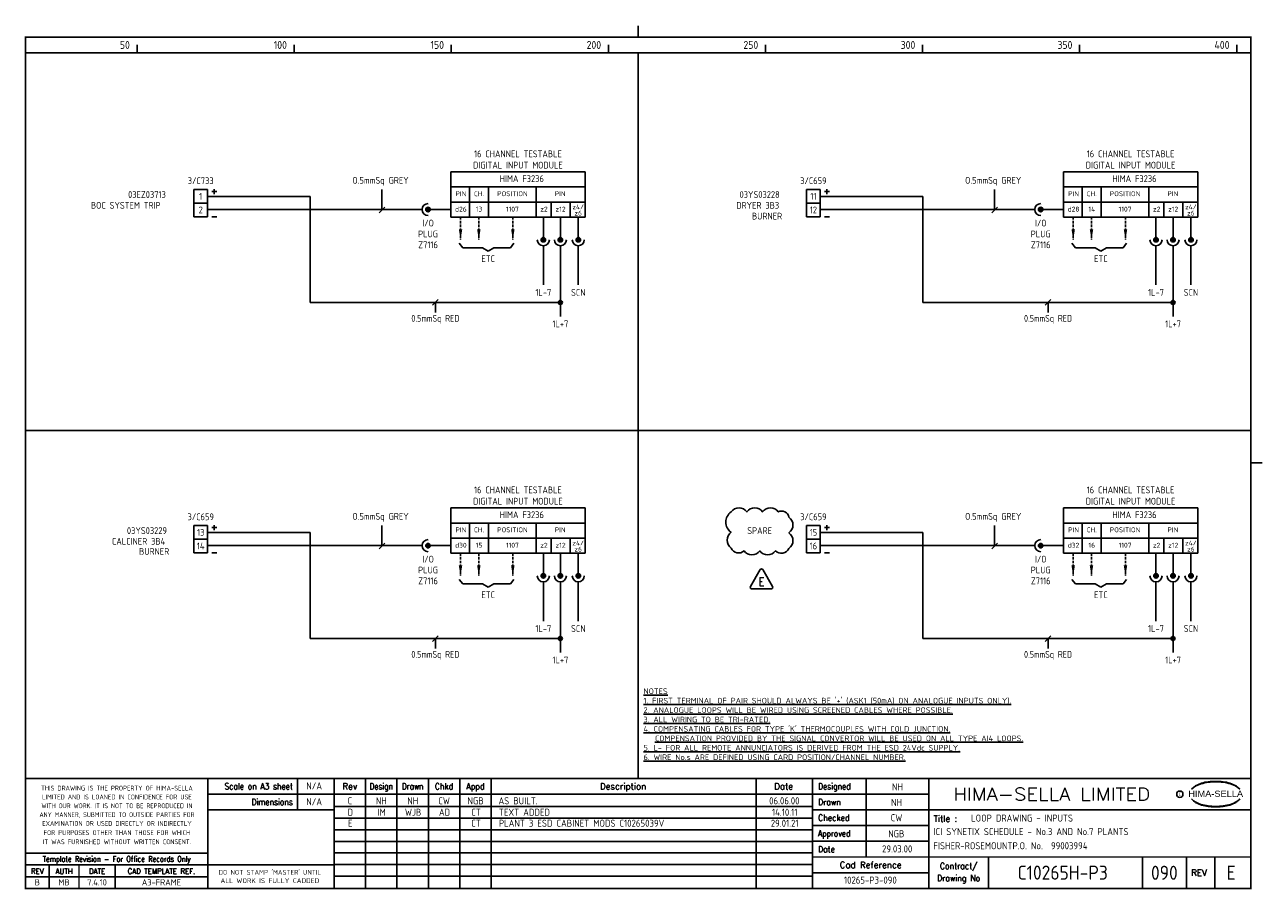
# Model space of a CAD drawing. Extents: x 14 to 408, y 0 to 275.
import ezdxf
from ezdxf.enums import TextEntityAlignment as Align

# ---------------------------------------------------------------- set-up
doc = ezdxf.new("R2010")
doc.units = 0
doc.header["$LTSCALE"] = 0.25
doc.header["$MEASUREMENT"] = 0
doc.linetypes.add('HIDDEN2', pattern=[4.7625, 3.175, -1.5875])
doc.layers.get('0').update_dxf_attribs({"color": 41, "linetype": 'CONTINUOUS'})
for name, color, linetype in [('00-DRG_FRAME', 12, 'CONTINUOUS'), ('01-DRAW', 7, 'CONTINUOUS'), ('02-TEXT', 2, 'CONTINUOUS'), ('051-TEXT', 2, 'CONTINUOUS'), ('117', 7, 'CONTINUOUS'), ('DIM', 3, 'CONTINUOUS')]:
    doc.layers.add(name, color=color, linetype=linetype)
doc.styles.add('ARIAL', font='arial.ttf', dxfattribs={"height": 2.5})
doc.styles.add('ISO', font='iso.shx')
doc.styles.add('ROMAND', font='ROMAND')
doc.styles.add('ROMANS', font='romans.shx', dxfattribs={"width": 0.8})

# ---------------------------------------------------------------- blocks, each defined once
blk = doc.blocks.new('A3-REVA')
at = {"layer": '051-TEXT', "style": 'ISO'}
for tag, p in [('DESIGNED', (292.01, 31.7)), ('A', (117.73, 27.28)), ('DES', (127.73, 27.28)), ('DRN', (137.73, 27.28)), ('CHKD', (147.73, 27.28)), ('APPD', (157.73, 27.28)), ('DATE', (256, 27.28)), ('DRAWN', (291.72, 26.77)), ('CHECKED', (291.72, 21.89)), ('APPD', (291.65, 16.79)), ('DATE', (291.92, 11.96))]:
    blk.add_attdef(tag, text='', height=2.25, dxfattribs=at).set_placement(p, align=Align.CENTER)
blk.add_attdef('DESCRIPTION', (165.03, 27.28), '', height=2.25, dxfattribs=at)
blk = doc.blocks.new('A3-REVB')
at = {"layer": '051-TEXT', "style": 'ISO'}
for tag, p in [('A', (124.85, -20.36)), ('DES', (134.85, -20.36)), ('DRN', (144.85, -20.36)), ('CHKD', (154.85, -20.36)), ('APPD', (164.85, -20.36)), ('DATE', (263.12, -20.36))]:
    blk.add_attdef(tag, text='', height=2.25, dxfattribs=at).set_placement(p, align=Align.CENTER)
blk.add_attdef('DESCRIPTION', (172.15, -20.36), '', height=2.25, dxfattribs=at)
blk = doc.blocks.new('A3-TITLE')
at = {"layer": '051-TEXT', "style": 'ISO'}
blk.add_attdef('TITLE_1', (315.46, 21.78), '', height=2.25, dxfattribs=at)
for tag, p in [('DRGNO', (376.96, 3.24)), ('REV.', (398.2, 3.24))]:
    blk.add_attdef(tag, text='', height=4.5, dxfattribs=at).set_placement(p, align=Align.CENTER)
blk = doc.blocks.new('A3-CONTRACT')
at = {"layer": '051-TEXT', "color": 41, "style": 'ISO'}
for tag, height, p in [('SCALE', 2.25, (106.71, 31.82)), ('DIMS', 2.25, (106.71, 26.8)), ('CAD-REF', 2.25, (283.73, 1.84)), ('CONTRACT', 4.5, (344.94, 3.1))]:
    blk.add_attdef(tag, text='', height=height, dxfattribs=at).set_placement(p, align=Align.CENTER)
for tag, p in [('TITLE_2', (303.86, 17.28)), ('TITLE_3', (303.79, 12.78))]:
    blk.add_attdef(tag, p, '', height=2.25, dxfattribs=at)
blk = doc.blocks.new('DOT')
for radius in [0.75, 0.65, 0.55, 0.45, 0.35, 0.25, 0.15, 0.05]:
    blk.add_circle((0, 0), radius)
blk = doc.blocks.new('TRI-E')
at = {"layer": '01-DRAW'}
blk.add_lwpolyline([(-0.26, 2.55), (-2.34, -1.05, 0.57735), (-2.08, -1.5), (2.08, -1.5, 0.57735), (2.34, -1.05), (0.26, 2.55, 0.57735)], format="xyb", close=True, dxfattribs=at)
at = {"layer": '02-TEXT', "color": 2, "style": 'ROMANS', "width": 0.8}
blk.add_text('E', height=1.8, dxfattribs=at).set_placement((0, 0), align=Align.MIDDLE)

msp = doc.modelspace()

# ---------------------------------------------------------------- linework, layer by layer
at = {"layer": '00-DRG_FRAME'}
for p, q in [((50, 266.5), (50, 269)), ((100, 266.5), (100, 269)), ((150, 266.5), (150, 269)), ((200, 266.5), (200, 269)), ((250, 266.5), (250, 269)), ((300, 266.5), (300, 269)), ((350, 266.5), (350, 269)), ((400, 266.5), (400, 269)), ((101.01, 35.5), (101.01, 25.5)), ((122.7, 35.5), (122.7, 0.5)), ((132.7, 0.5), (132.7, 35.5)), ((142.7, 0.5), (142.7, 35.5)), ((152.7, 35.5), (152.7, 0.5)), ((162.7, 35.5), (162.7, 0.5)), ((247, 35.5), (247, 0.5)), ((282, 35.5), (282, 10.5)), ((265, 30.5), (302, 30.5)), ((265, 26.59), (112.7, 26.59)), ((302, 25.5), (265, 25.5)), ((265, 22.89), (112.7, 22.89)), ((265, 20.5), (302, 20.5)), ((265, 19.19), (112.7, 19.19)), ((265, 15.49), (112.7, 15.49)), ((302, 15.5), (265, 15.5)), ((265, 11.79), (112.7, 11.79)), ((265, 8.09), (112.7, 8.09)), ((321, 10.5), (321, 0.5)), ((370, 10.5), (370, 0.5)), ((384, 0.5), (384, 10.5)), ((393, 10.5), (393, 0.5)), ((72.5, 4.25), (14.5, 4.25)), ((265, 4.39), (112.7, 4.39)), ((302, 5.5), (265, 5.5))]:
    msp.add_line(p, q, dxfattribs=at)
at = {"layer": '00-DRG_FRAME', "const_width": 0.5}
for points in [[(209.5, 271.5), (209.5, 275.18)], [(209.5, 271.5), (209.5, 275.18)], [(14.5, 266.5), (404.5, 266.5)], [(209.5, 35.5), (209.5, 266.5)], [(14.5, 146.31), (404.5, 146.31)], [(404.5, 136), (408.18, 136)], [(404.5, 35.5), (14.5, 35.5)], [(72.5, 0.5), (72.5, 35.5)], [(112.7, 0.5), (112.7, 35.5)], [(265, 35.5), (265, 0.5)], [(302, 0.5), (302, 35.5)], [(265, 30.5), (72.5, 30.5)], [(112.7, 25.5), (72.5, 25.5)], [(404.5, 25.5), (302, 25.5)], [(14.5, 11.75), (72.5, 11.75)], [(14.5, 8), (72.5, 8)], [(22, 0.5), (22, 8)], [(31.5, 0.5), (31.5, 8)], [(43, 0.5), (43, 8)], [(112.7, 8), (72.5, 8)], [(265, 10.5), (404.5, 10.5)]]:
    msp.add_lwpolyline(points, dxfattribs=at)
msp.add_lwpolyline([(14.5, 0.5), (404.5, 0.5), (404.5, 271.5), (14.5, 271.5)], close=True, dxfattribs=at)
at = {"layer": '00-DRG_FRAME', "color": 3}
msp.add_circle((381.88, 30.5), 1, dxfattribs=at)
for centre, radius, start, end in [((390.6, 26.83), 7.24, 106.0532, 133.5024), ((390.88, 27.01), 7.3, 130.419, 136.057), ((390.11, 28.1), 5.98, 122.244, 131.6154), ((389.75, 28.78), 5.21, 111.8206, 122.8668), ((391.78, 24.7), 9.76, 107.5931, 113.9452), ((393.1, 18.5), 15.94, 89.2698, 106.3911), ((392.1, 23.52), 10.99, 96.0146, 107.3203), ((393.29, 16.31), 18.28, 92.8917, 97.3734), ((393.24, 18.86), 15.73, 89.7805, 93.1738), ((393.36, 18.86), 15.73, 86.8262, 90.2195), ((393.51, 18.5), 15.94, 73.6089, 90.7302), ((393.31, 16.31), 18.28, 82.6266, 87.1083), ((394.51, 23.52), 10.99, 72.6797, 83.9854), ((394.83, 24.7), 9.76, 66.0548, 72.4069), ((396, 26.83), 7.24, 46.4976, 73.9468), ((396.85, 28.78), 5.21, 57.1332, 68.1794), ((396.49, 28.1), 5.98, 48.3846, 57.756), ((395.73, 27.01), 7.3, 43.943, 49.581), ((390.88, 34.04), 7.3, 223.943, 229.581), ((390.6, 34.23), 7.24, 226.4976, 253.9468), ((390.11, 32.96), 5.98, 228.3846, 237.756), ((389.75, 32.28), 5.21, 237.1332, 248.1794), ((396, 34.23), 7.24, 286.0532, 313.5024), ((396.85, 32.28), 5.21, 291.8206, 302.8668), ((396.49, 32.96), 5.98, 302.244, 311.6154), ((395.73, 34.04), 7.3, 310.419, 316.057), ((391.78, 36.36), 9.76, 246.0548, 252.4069), ((393.1, 42.56), 15.94, 253.6089, 270.7302), ((392.1, 37.54), 10.99, 252.6797, 263.9854), ((393.29, 44.75), 18.28, 262.6266, 267.1083), ((393.24, 42.19), 15.73, 266.8262, 270.2195), ((393.51, 42.56), 15.94, 269.2698, 286.3911), ((393.36, 42.19), 15.73, 269.7805, 273.1738), ((393.31, 44.75), 18.28, 272.8917, 277.3734), ((394.51, 37.54), 10.99, 276.0146, 287.3203), ((394.83, 36.36), 9.76, 287.5931, 293.9452)]:
    msp.add_arc(centre, radius, start, end, dxfattribs=at)
at = {"layer": '01-DRAW'}
for p, q in [((68.09, 222.97), (68.09, 214.33)), ((72.41, 222.97), (68.09, 222.97)), ((72.41, 214.33), (72.41, 222.97)), ((72.41, 220.81), (105.13, 220.81)), ((75.35, 222.33), (73.79, 222.33)), ((74.57, 223.1), (74.57, 221.55)), ((105.13, 187.04), (105.13, 220.81)), ((267.41, 222.97), (263.09, 222.97)), ((263.09, 222.97), (263.09, 214.33)), ((267.41, 214.33), (267.41, 222.97)), ((267.41, 220.81), (300.13, 220.81)), ((270.35, 222.33), (268.79, 222.33)), ((269.57, 223.1), (269.57, 221.55)), ((300.13, 187.04), (300.13, 220.81)), ((72.41, 218.65), (68.09, 218.65)), ((267.41, 218.65), (263.09, 218.65)), ((72.41, 214.33), (68.09, 214.33)), ((72.41, 214.33), (68.09, 214.33)), ((140.69, 216.6), (72.41, 216.6)), ((75.35, 214.33), (73.79, 214.33)), ((267.41, 214.33), (263.09, 214.33)), ((267.41, 214.33), (263.09, 214.33)), ((335.69, 216.6), (267.41, 216.6)), ((270.35, 214.33), (268.79, 214.33)), ((105.13, 187.04), (184.73, 187.04)), ((300.13, 187.04), (379.73, 187.04)), ((68.09, 116), (68.09, 107.36)), ((72.41, 116), (68.09, 116)), ((72.41, 107.36), (72.41, 116)), ((75.35, 115.35), (73.79, 115.35)), ((74.57, 116.12), (74.57, 114.57)), ((263.09, 116), (263.09, 107.36)), ((267.41, 116), (263.09, 116)), ((267.41, 107.36), (267.41, 116)), ((270.35, 115.35), (268.79, 115.35)), ((269.57, 116.12), (269.57, 114.57)), ((72.41, 111.68), (68.09, 111.68)), ((72.41, 113.84), (105.13, 113.84)), ((105.13, 80.06), (105.13, 113.84)), ((267.41, 111.68), (263.09, 111.68)), ((267.41, 113.84), (300.13, 113.84)), ((300.13, 80.06), (300.13, 113.84)), ((72.41, 107.36), (68.09, 107.36)), ((72.41, 107.36), (68.09, 107.36)), ((140.69, 109.62), (72.41, 109.62)), ((75.35, 107.36), (73.79, 107.36)), ((267.41, 107.36), (263.09, 107.36)), ((267.41, 107.36), (263.09, 107.36)), ((335.69, 109.62), (267.41, 109.62)), ((270.35, 107.36), (268.79, 107.36)), ((105.13, 80.06), (184.73, 80.06)), ((300.13, 80.06), (379.73, 80.06))]:
    msp.add_line(p, q, dxfattribs=at)
msp.add_lwpolyline([(239.08, 120.34, -0.520567), (244.08, 120.34, -0.520567), (249.08, 120.34, -0.520567), (254.08, 120.34, -0.520567), (257.45, 118.7, -0.520567), (257.45, 113.7, -0.520567), (257.45, 108.7, -0.520567), (253.19, 107.97, -0.520567), (248.19, 107.97, -0.520567), (243.19, 107.97, -0.520567), (239.08, 108.86, -0.520567), (239.08, 113.86, -0.520567)], format="xyb", close=True, dxfattribs=at)
at = {"layer": '117'}
for p, q in [((149.81, 228.6), (149.81, 214.2)), ((192.61, 228.6), (149.81, 228.6)), ((192.61, 228.6), (192.61, 214.2)), ((387.61, 228.6), (344.81, 228.6)), ((344.81, 228.6), (344.81, 214.2)), ((387.61, 228.6), (387.61, 214.2)), ((192.61, 223.8), (149.81, 223.8)), ((155.81, 223.8), (155.81, 214.2)), ((161.81, 223.8), (161.81, 214.2)), ((177.01, 223.8), (177.01, 214.2)), ((387.61, 223.8), (344.81, 223.8)), ((350.81, 223.8), (350.81, 214.2)), ((356.81, 223.8), (356.81, 214.2)), ((372.01, 223.8), (372.01, 214.2)), ((192.61, 219), (149.81, 219)), ((181.81, 219), (181.81, 214.2)), ((187.81, 219), (187.81, 214.2)), ((387.61, 219), (344.81, 219)), ((376.81, 219), (376.81, 214.2)), ((382.81, 219), (382.81, 214.2)), ((149.81, 216.6), (142.61, 216.6)), ((192.61, 214.2), (149.81, 214.2)), ((179.3, 214.2), (179.3, 207)), ((184.73, 214.2), (184.73, 207)), ((190.42, 214.2), (190.42, 207)), ((344.81, 216.6), (337.61, 216.6)), ((387.61, 214.2), (344.81, 214.2)), ((374.3, 214.2), (374.3, 207)), ((379.73, 214.2), (379.73, 207)), ((385.42, 214.2), (385.42, 207)), ((152.55, 205.86), (153.63, 204.42)), ((169.95, 205.86), (168.87, 204.42)), ((179.3, 205.08), (179.3, 192.6)), ((184.73, 205.08), (184.73, 182.59)), ((190.42, 205.08), (190.42, 192.6)), ((347.55, 205.86), (348.63, 204.42)), ((364.95, 205.86), (363.87, 204.42)), ((374.3, 205.08), (374.3, 192.6)), ((379.73, 205.08), (379.73, 182.59)), ((385.42, 205.08), (385.42, 192.6)), ((153.63, 204.42), (159.95, 204.42)), ((159.95, 204.42), (161.75, 203.34)), ((163.55, 204.42), (161.75, 203.34)), ((168.87, 204.42), (163.55, 204.42)), ((348.63, 204.42), (354.95, 204.42)), ((354.95, 204.42), (356.75, 203.34)), ((358.55, 204.42), (356.75, 203.34)), ((363.87, 204.42), (358.55, 204.42)), ((192.61, 121.62), (149.81, 121.62)), ((149.81, 121.62), (149.81, 107.22)), ((192.61, 121.62), (192.61, 107.22)), ((344.81, 121.62), (344.81, 107.22)), ((387.61, 121.62), (344.81, 121.62)), ((387.61, 121.62), (387.61, 107.22)), ((192.61, 116.82), (149.81, 116.82)), ((155.81, 116.82), (155.81, 107.22)), ((161.81, 116.82), (161.81, 107.22)), ((177.01, 116.82), (177.01, 107.22)), ((387.61, 116.82), (344.81, 116.82)), ((350.81, 116.82), (350.81, 107.22)), ((356.81, 116.82), (356.81, 107.22)), ((372.01, 116.82), (372.01, 107.22)), ((192.61, 112.02), (149.81, 112.02)), ((181.81, 112.02), (181.81, 107.22)), ((187.81, 112.02), (187.81, 107.22)), ((387.61, 112.02), (344.81, 112.02)), ((376.81, 112.02), (376.81, 107.22)), ((382.81, 112.02), (382.81, 107.22)), ((149.81, 109.62), (142.61, 109.62)), ((192.61, 107.22), (149.81, 107.22)), ((179.3, 107.22), (179.3, 100.02)), ((184.73, 107.22), (184.73, 100.02)), ((190.42, 107.22), (190.42, 100.02)), ((344.81, 109.62), (337.61, 109.62)), ((387.61, 107.22), (344.81, 107.22)), ((374.3, 107.22), (374.3, 100.02)), ((379.73, 107.22), (379.73, 100.02)), ((385.42, 107.22), (385.42, 100.02)), ((152.55, 98.88), (153.63, 97.44)), ((169.95, 98.88), (168.87, 97.44)), ((347.55, 98.88), (348.63, 97.44)), ((364.95, 98.88), (363.87, 97.44)), ((153.63, 97.44), (159.95, 97.44)), ((159.95, 97.44), (161.75, 96.36)), ((163.55, 97.44), (161.75, 96.36)), ((168.87, 97.44), (163.55, 97.44)), ((179.3, 98.1), (179.3, 85.62)), ((184.73, 98.1), (184.73, 75.61)), ((190.42, 98.1), (190.42, 85.62)), ((348.63, 97.44), (354.95, 97.44)), ((354.95, 97.44), (356.75, 96.36)), ((358.55, 97.44), (356.75, 96.36)), ((363.87, 97.44), (358.55, 97.44)), ((374.3, 98.1), (374.3, 85.62)), ((379.73, 98.1), (379.73, 75.61)), ((385.42, 98.1), (385.42, 85.62))]:
    msp.add_line(p, q, dxfattribs=at)
at = {"layer": '117', "linetype": 'HIDDEN2'}
for p, q in [((152.95, 214.2), (152.95, 207)), ((158.77, 214.2), (158.77, 207)), ((169.59, 214.2), (169.59, 207)), ((347.95, 214.2), (347.95, 207)), ((353.77, 214.2), (353.77, 207)), ((364.59, 214.2), (364.59, 207)), ((152.95, 107.22), (152.95, 100.02)), ((158.77, 107.22), (158.77, 100.02)), ((169.59, 107.22), (169.59, 100.02)), ((347.95, 107.22), (347.95, 100.02)), ((353.77, 107.22), (353.77, 100.02)), ((364.59, 107.22), (364.59, 100.02))]:
    msp.add_line(p, q, dxfattribs=at)
at = {"layer": '117'}
for centre, radius in [((142.61, 216.6), 0.72), ((142.61, 216.6), 0.624), ((142.61, 216.6), 0.528), ((142.61, 216.6), 0.432), ((142.61, 216.6), 0.336), ((142.61, 216.6), 0.24), ((337.61, 216.6), 0.72), ((337.61, 216.6), 0.624), ((337.61, 216.6), 0.528), ((337.61, 216.6), 0.432), ((337.61, 216.6), 0.336), ((337.61, 216.6), 0.24), ((142.61, 216.6), 0.144), ((142.61, 216.6), 0.048), ((337.61, 216.6), 0.144), ((337.61, 216.6), 0.048), ((179.3, 207), 0.72), ((179.3, 207), 0.624), ((179.3, 207), 0.528), ((179.3, 207), 0.432), ((179.3, 207), 0.336), ((179.3, 207), 0.24), ((179.3, 207), 0.144), ((179.3, 207), 0.048), ((184.73, 207), 0.72), ((184.73, 207), 0.624), ((184.73, 207), 0.528), ((184.73, 207), 0.432), ((184.73, 207), 0.336), ((184.73, 207), 0.24), ((184.73, 207), 0.144), ((184.73, 207), 0.048), ((190.42, 207), 0.72), ((190.42, 207), 0.624), ((190.42, 207), 0.528), ((190.42, 207), 0.432), ((190.42, 207), 0.336), ((190.42, 207), 0.24), ((190.42, 207), 0.144), ((190.42, 207), 0.048), ((374.3, 207), 0.72), ((374.3, 207), 0.624), ((374.3, 207), 0.528), ((374.3, 207), 0.432), ((374.3, 207), 0.336), ((374.3, 207), 0.24), ((374.3, 207), 0.144), ((374.3, 207), 0.048), ((379.73, 207), 0.72), ((379.73, 207), 0.624), ((379.73, 207), 0.528), ((379.73, 207), 0.432), ((379.73, 207), 0.336), ((379.73, 207), 0.24), ((379.73, 207), 0.144), ((379.73, 207), 0.048), ((385.42, 207), 0.72), ((385.42, 207), 0.624), ((385.42, 207), 0.528), ((385.42, 207), 0.432), ((385.42, 207), 0.336), ((385.42, 207), 0.24), ((385.42, 207), 0.144), ((385.42, 207), 0.048), ((142.61, 109.62), 0.72), ((142.61, 109.62), 0.624), ((142.61, 109.62), 0.528), ((142.61, 109.62), 0.432), ((142.61, 109.62), 0.336), ((142.61, 109.62), 0.24), ((142.61, 109.62), 0.144), ((142.61, 109.62), 0.048), ((337.61, 109.62), 0.72), ((337.61, 109.62), 0.624), ((337.61, 109.62), 0.528), ((337.61, 109.62), 0.432), ((337.61, 109.62), 0.336), ((337.61, 109.62), 0.24), ((337.61, 109.62), 0.144), ((337.61, 109.62), 0.048), ((179.3, 100.02), 0.72), ((179.3, 100.02), 0.624), ((179.3, 100.02), 0.528), ((179.3, 100.02), 0.432), ((179.3, 100.02), 0.336), ((179.3, 100.02), 0.24), ((179.3, 100.02), 0.144), ((179.3, 100.02), 0.048), ((184.73, 100.02), 0.72), ((184.73, 100.02), 0.624), ((184.73, 100.02), 0.528), ((184.73, 100.02), 0.432), ((184.73, 100.02), 0.336), ((184.73, 100.02), 0.24), ((184.73, 100.02), 0.144), ((184.73, 100.02), 0.048), ((190.42, 100.02), 0.72), ((190.42, 100.02), 0.624), ((190.42, 100.02), 0.528), ((190.42, 100.02), 0.432), ((190.42, 100.02), 0.336), ((190.42, 100.02), 0.24), ((190.42, 100.02), 0.144), ((190.42, 100.02), 0.048), ((374.3, 100.02), 0.72), ((374.3, 100.02), 0.624), ((374.3, 100.02), 0.528), ((374.3, 100.02), 0.432), ((374.3, 100.02), 0.336), ((374.3, 100.02), 0.24), ((374.3, 100.02), 0.144), ((374.3, 100.02), 0.048), ((379.73, 100.02), 0.72), ((379.73, 100.02), 0.624), ((379.73, 100.02), 0.528), ((379.73, 100.02), 0.432), ((379.73, 100.02), 0.336), ((379.73, 100.02), 0.24), ((379.73, 100.02), 0.144), ((379.73, 100.02), 0.048), ((385.42, 100.02), 0.72), ((385.42, 100.02), 0.624), ((385.42, 100.02), 0.528), ((385.42, 100.02), 0.432), ((385.42, 100.02), 0.336), ((385.42, 100.02), 0.24), ((385.42, 100.02), 0.144), ((385.42, 100.02), 0.048)]:
    msp.add_circle(centre, radius, dxfattribs=at)
for centre, start, end in [((142.61, 216.6), 90, 270), ((337.61, 216.6), 90, 270), ((179.3, 207), 180, 0), ((184.73, 207), 180, 0), ((190.42, 207), 180, 0), ((374.3, 207), 180, 0), ((379.73, 207), 180, 0), ((385.42, 207), 180, 0), ((142.61, 109.62), 90, 270), ((337.61, 109.62), 90, 270), ((179.3, 100.02), 180, 0), ((184.73, 100.02), 180, 0), ((190.42, 100.02), 180, 0), ((374.3, 100.02), 180, 0), ((379.73, 100.02), 180, 0), ((385.42, 100.02), 180, 0)]:
    msp.add_arc(centre, 1.92, start, end, dxfattribs=at)
for points in [[(153.51, 210.36), (152.39, 210.36), (152.95, 207)], [(159.33, 210.36), (158.21, 210.36), (158.77, 207)], [(170.15, 210.36), (169.03, 210.36), (169.59, 207)], [(348.51, 210.36), (347.39, 210.36), (347.95, 207)], [(354.33, 210.36), (353.21, 210.36), (353.77, 207)], [(365.15, 210.36), (364.03, 210.36), (364.59, 207)], [(153.51, 103.38), (152.39, 103.38), (152.95, 100.02)], [(159.33, 103.38), (158.21, 103.38), (158.77, 100.02)], [(170.15, 103.38), (169.03, 103.38), (169.59, 100.02)], [(348.51, 103.38), (347.39, 103.38), (347.95, 100.02)], [(354.33, 103.38), (353.21, 103.38), (353.77, 100.02)], [(365.15, 103.38), (364.03, 103.38), (364.59, 100.02)]]:
    msp.add_solid(points, dxfattribs=at)
at = {"layer": 'DIM'}
for p, q in [((127.95, 216.49), (127.95, 223.04)), ((322.95, 216.49), (322.95, 223.04)), ((127.05, 215.59), (128.85, 217.39)), ((322.05, 215.59), (323.85, 217.39)), ((144.03, 186.14), (145.83, 187.94)), ((144.93, 183.85), (144.93, 187.04)), ((339.03, 186.14), (340.83, 187.94)), ((339.93, 183.85), (339.93, 187.04)), ((127.95, 109.52), (127.95, 116.06)), ((322.95, 109.52), (322.95, 116.06)), ((127.05, 108.62), (128.85, 110.42)), ((322.05, 108.62), (323.85, 110.42)), ((144.03, 79.16), (145.83, 80.96)), ((144.93, 76.87), (144.93, 80.06)), ((339.03, 79.16), (340.83, 80.96)), ((339.93, 76.87), (339.93, 80.06))]:
    msp.add_line(p, q, dxfattribs=at)

# ---------------------------------------------------------------- block references
at = {"layer": '00-DRG_FRAME', "color": 7, "lineweight": 211, "xscale": 1.510553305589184, "yscale": 1.510553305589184, "zscale": 1.510553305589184}
msp.add_blockref('TRI-E', (248.75, 98.16), dxfattribs=at)
at = {"layer": '00-DRG_FRAME'}
for name, p, values in [('A3-CONTRACT', (-0.35, 0.19), {'TITLE_2': 'ICI SYNETIX SCHEDULE - No.3 AND No.7 PLANTS', 'TITLE_3': 'FISHER-ROSEMOUNTP.O. No.  99003994', 'CAD-REF': '10265-P3-090', 'CONTRACT': 'C10265H-P3', 'SCALE': 'N/A', 'DIMS': 'N/A'}), ('A3-REVB', (-7, 43.98), {'A': 'D', 'DES': 'IM', 'DRN': 'WJB', 'CHKD': 'AD', 'APPD': 'CT', 'DESCRIPTION': 'TEXT ADDED', 'DATE': '14.10.11'}), ('A3-TITLE', (0, 0), {'TITLE_1': 'LOOP DRAWING - INPUTS', 'DRGNO': '090', 'REV.': 'E'}), ('A3-REVB', (-7, 40.49), {'A': 'E', 'APPD': 'CT', 'DESCRIPTION': 'PLANT 3 ESD CABINET MODS C10265039V', 'DATE': '29.01.21'})]:
    msp.add_blockref(name, p, dxfattribs=at).add_auto_attribs(values)
ref = msp.add_blockref('A3-REVA', (0, 0), dxfattribs=at)
ref.add_attrib('A', 'C', dxfattribs={"layer": '051-TEXT', "height": 2.25, "style": 'ISO'}).set_placement((117.73, 27.28), align=Align.CENTER)
ref.add_attrib('DES', 'NH', dxfattribs={"layer": '051-TEXT', "height": 2.25, "style": 'ISO'}).set_placement((127.73, 27.28), align=Align.CENTER)
ref.add_attrib('DRN', 'NH', dxfattribs={"layer": '051-TEXT', "height": 2.25, "style": 'ISO'}).set_placement((137.73, 27.28), align=Align.CENTER)
ref.add_attrib('CHKD', 'CW', dxfattribs={"layer": '051-TEXT', "height": 2.25, "style": 'ISO'}).set_placement((147.73, 27.28), align=Align.CENTER)
ref.add_attrib('APPD', 'NGB', dxfattribs={"layer": '051-TEXT', "height": 2.25, "style": 'ISO'}).set_placement((157.73, 27.28), align=Align.CENTER)
ref.add_attrib('DESCRIPTION', 'AS BUILT.', (165.03, 27.28), dxfattribs={"layer": '051-TEXT', "height": 2.25, "style": 'ISO'})
ref.add_attrib('DATE', '06.06.00', dxfattribs={"layer": '051-TEXT', "height": 2.25, "style": 'ISO'}).set_placement((256, 27.28), align=Align.CENTER)
ref.add_attrib('DESIGNED', 'NH', dxfattribs={"layer": '051-TEXT', "height": 2.25, "style": 'ISO'}).set_placement((292.01, 31.7), align=Align.CENTER)
ref.add_attrib('DRAWN', 'NH', dxfattribs={"layer": '051-TEXT', "height": 2.25, "style": 'ISO'}).set_placement((291.72, 26.77), align=Align.CENTER)
ref.add_attrib('CHECKED', 'CW', dxfattribs={"layer": '051-TEXT', "height": 2.25, "style": 'ISO'}).set_placement((291.72, 21.89), align=Align.CENTER)
ref.add_attrib('APPD', 'NGB', dxfattribs={"layer": '051-TEXT', "height": 2.25, "style": 'ISO'}).set_placement((291.65, 16.79), align=Align.CENTER)
ref.add_attrib('DATE', '29.03.00', dxfattribs={"layer": '051-TEXT', "height": 2.25, "style": 'ISO'}).set_placement((291.92, 11.96), align=Align.CENTER)
at = {"layer": '01-DRAW', "xscale": 0.8639999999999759, "yscale": 0.8639999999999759, "zscale": 0.8639999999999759}
for p in [(184.73, 187.04), (379.73, 187.04), (184.73, 80.06), (379.73, 80.06)]:
    msp.add_blockref('DOT', p, dxfattribs=at)

# ---------------------------------------------------------------- texts
at = {"layer": '00-DRG_FRAME', "style": 'ISO'}
for s, p in [('50', (47.69, 267.75)), ('100', (97.69, 267.75)), ('150', (147.69, 267.75)), ('200', (197.69, 267.75)), ('250', (247.69, 267.75)), ('300', (297.69, 267.75)), ('350', (347.69, 267.75)), ('400', (397.69, 267.75))]:
    msp.add_text(s, height=2.5, dxfattribs=at).set_placement(p, align=Align.RIGHT)
at = {"layer": '00-DRG_FRAME', "color": 3, "style": 'ISO'}
for s, width, p in [('THIS DRAWING IS THE PROPERTY OF HIMA-SELLA', 0.9, (43.58, 32.44)), ("DO NOT STAMP 'MASTER' UNTIL", 0.95, (92.25, 5.79))]:
    msp.add_text(s, height=1.53, dxfattribs=dict(at, width=width)).set_placement(p, align=Align.MIDDLE)
at = {"layer": '00-DRG_FRAME', "color": 4, "style": 'ROMAND', "width": 0.87}
for s, p in [('Scale on A3 sheet', (99.54, 32)), ('Dimensions', (99.54, 27.01))]:
    msp.add_text(s, height=2, dxfattribs=at).set_placement(p, align=Align.RIGHT)
at = {"layer": '00-DRG_FRAME', "color": 4, "style": 'ROMAND'}
for s, p in [('Rev', (117.7, 32)), ('Description', (204.69, 32)), ('Date', (255.79, 32))]:
    msp.add_text(s, height=2, dxfattribs=at).set_placement(p, align=Align.CENTER)
for s, width, p in [('Design', 0.85, (127.7, 32)), ('Drawn', 0.85, (137.7, 32)), ('Chkd', 0.9, (147.7, 32)), ('Appd', 0.9, (157.7, 32))]:
    msp.add_text(s, height=2, dxfattribs=dict(at, width=width)).set_placement(p, align=Align.CENTER)
for s, width, p in [('Designed', 0.87, (266.75, 32)), ('Drawn', 0.9, (266.75, 27)), ('Checked', 0.9, (266.75, 22)), ('Approved', 0.85, (266.75, 17)), ('Date', 0.9, (266.75, 12))]:
    msp.add_text(s, height=2, dxfattribs=dict(at, width=width)).set_placement(p)
at = {"layer": '00-DRG_FRAME', "style": 'ROMAND', "width": 1.15}
msp.add_text('HIMA-SELLA LIMITED', height=4, dxfattribs=at).set_placement((341.1, 30.5), align=Align.MIDDLE)
at = {"layer": '00-DRG_FRAME', "style": 'ARIAL', "width": 1.05}
msp.add_text('HIMA-SELLA', height=2, dxfattribs=at).set_placement((393.3, 29.63), align=Align.CENTER)
at = {"layer": '00-DRG_FRAME', "color": 3, "style": 'ISO'}
for s, width, p in [('LIMITED AND IS LOANED IN CONFIDENCE FOR USE', 0.9, (43.58, 29.62)), ('WITH OUR WORK. IT IS NOT TO BE REPRODUCED IN', 0.87, (43.58, 26.81)), ('ANY MANNER, SUBMITTED TO OUTSIDE PARTIES FOR', 0.87, (43.58, 23.99)), ('EXAMINATION OR USED DIRECTLY OR INDIRECTLY', 0.9, (43.58, 21.18)), ('IT WAS FURNISHED WITHOUT WRITTEN CONSENT.', 0.9, (43.58, 15.35)), ('FOR PURPOSES OTHER THAN THOSE FOR WHICH', 0.9, (43.58, 18.27))]:
    msp.add_text(s, height=1.53, dxfattribs=dict(at, width=width)).set_placement(p, align=Align.MIDDLE_CENTER)
at = {"layer": '00-DRG_FRAME', "color": 3, "style": 'ISO', "width": 0.9}
msp.add_text('C', height=1, dxfattribs=at).set_placement((381.84, 30), align=Align.CENTER)
at = {"layer": '00-DRG_FRAME', "color": 4, "style": 'ROMAND'}
msp.add_text('Title :', height=2, dxfattribs=at).set_placement((303.5, 21.75))
for s, height, width, p in [('Template Revision - For Office Records Only', 1.8, 0.85, (43.5, 9.62)), ('Contract/', 2, 0.9, (311.5, 7.5)), ('REV', 1.8, 0.9, (18.25, 6)), ('AUTH', 1.8, 0.9, (26.75, 6)), ('DATE', 1.8, 0.9, (37.25, 6)), ('CAD TEMPLATE REF.', 1.8, 0.9, (57.75, 6)), ('Drawing No', 2, 0.9, (311.5, 3.5))]:
    msp.add_text(s, height=height, dxfattribs=dict(at, width=width)).set_placement(p, align=Align.MIDDLE)
for s, p in [('Cad Reference', (283.5, 8)), ('REV', (388, 5.5))]:
    msp.add_text(s, height=2, dxfattribs=at).set_placement(p, align=Align.MIDDLE)
at = {"layer": '00-DRG_FRAME', "color": 41, "style": 'ISO'}
for s, p in [('B', (18.25, 1.45)), ('MB', (26.75, 1.45)), ('7.4.10', (37.25, 1.45)), ('A3-FRAME', (57.75, 1.45))]:
    msp.add_text(s, height=2, dxfattribs=at).set_placement(p, align=Align.CENTER)
at = {"layer": '00-DRG_FRAME', "color": 3, "style": 'ISO'}
msp.add_text('ALL WORK IS FULLY CADDED', height=1.53, dxfattribs=at).set_placement((92.25, 2.98), align=Align.MIDDLE_CENTER)
at = {"layer": '01-DRAW', "style": 'ISO'}
for s, height, p in [('16 CHANNEL TESTABLE', 2.16, (171.21, 233.26)), ('16 CHANNEL TESTABLE', 2.16, (366.21, 233.26)), ('DIGITAL INPUT MODULE', 2.16, (171.21, 229.66)), ('DIGITAL INPUT MODULE', 2.16, (366.21, 229.66)), ('3/C733', 2.16, (70.25, 224.7)), ('O.5mmSq GREY', 2.16, (127.5, 224.84)), ('HIMA F3236', 2.16, (172.46, 225.36)), ('3/C659', 2.16, (265.25, 224.7)), ('O.5mmSq GREY', 2.16, (322.5, 224.84)), ('HIMA F3236', 2.16, (367.46, 225.36)), ('03EZ03713', 2.16, (53.14, 220.31)), ('1', 2.16, (70.25, 219.73)), ('PIN', 1.555, (153.06, 220.86)), ('CH.', 1.555, (158.85, 220.86)), ('POSITION', 1.555, (169.45, 220.86)), ('PIN', 1.555, (184.65, 220.86)), ('03YS03228', 2.16, (248.14, 220.31)), ('11', 2.16, (265.25, 219.73)), ('PIN', 1.555, (348.06, 220.86)), ('CH.', 1.555, (353.85, 220.86)), ('POSITION', 1.555, (364.45, 220.86)), ('PIN', 1.555, (379.65, 220.86)), ('BOC SYSTEM TRIP', 2.16, (46.39, 216.87)), ('2', 2.16, (70.25, 215.41)), ('d26', 1.555, (153.06, 215.96)), ('13', 1.555, (158.85, 215.96)), ('1107', 1.555, (169.45, 215.96)), ('z2', 1.555, (179.51, 215.96)), ('z12', 1.555, (184.78, 215.96)), ('z4/', 1.54, (190.39, 216.69)), ('DRYER 3B3', 2.16, (247.54, 216.87)), ('12', 2.16, (265.25, 215.41)), ('d28', 1.555, (348.06, 215.96)), ('14', 1.555, (353.85, 215.96)), ('1107', 1.555, (364.45, 215.96)), ('z2', 1.555, (374.51, 215.96)), ('z12', 1.555, (379.78, 215.96)), ('z4/', 1.54, (385.39, 216.69)), ('I/O', 2.16, (142.61, 211.22)), ('z6', 1.54, (190.39, 214.7)), ('BURNER', 2.16, (250.51, 213.43)), ('I/O', 2.16, (337.61, 211.22)), ('z6', 1.54, (385.39, 214.7)), ('PLUG', 2.16, (142.61, 207.77)), ('PLUG', 2.16, (337.61, 207.77)), ('Z7116', 2.16, (142.61, 204.31)), ('Z7116', 2.16, (337.61, 204.31)), ('ETC', 2.16, (161.75, 199.88)), ('ETC', 2.16, (356.75, 199.88)), ('1L-7', 2.16, (179.3, 189.14)), ('SCN', 2.16, (190.42, 189.14)), ('1L-7', 2.16, (374.3, 189.14)), ('SCN', 2.16, (385.42, 189.14)), ('1L+7', 2.16, (184.73, 179.14)), ('1L+7', 2.16, (379.73, 179.14)), ('16 CHANNEL TESTABLE', 2.16, (171.21, 126.29)), ('16 CHANNEL TESTABLE', 2.16, (366.21, 126.29)), ('DIGITAL INPUT MODULE', 2.16, (171.21, 122.69)), ('DIGITAL INPUT MODULE', 2.16, (366.21, 122.69)), ('3/C659', 2.16, (70.25, 117.72)), ('O.5mmSq GREY', 2.16, (127.5, 117.86)), ('HIMA F3236', 2.16, (172.46, 118.38)), ('3/C659', 2.16, (265.25, 117.72)), ('O.5mmSq GREY', 2.16, (322.5, 117.86)), ('HIMA F3236', 2.16, (367.46, 118.38)), ('03YS03229', 2.16, (53.14, 113.33)), ('13', 2.16, (70.25, 112.76)), ('PIN', 1.555, (153.06, 113.88)), ('CH.', 1.555, (158.85, 113.88)), ('POSITION', 1.555, (169.45, 113.88)), ('PIN', 1.555, (184.65, 113.88)), ('SPARE', 2.16, (248.14, 113.33)), ('15', 2.16, (265.25, 112.76)), ('PIN', 1.555, (348.06, 113.88)), ('CH.', 1.555, (353.85, 113.88)), ('POSITION', 1.555, (364.45, 113.88)), ('PIN', 1.555, (379.65, 113.88)), ('CALCINER 3B4', 2.16, (50.47, 109.92)), ('14', 2.16, (70.25, 108.44)), ('d30', 1.555, (153.06, 108.98)), ('15', 1.555, (158.85, 108.98)), ('1107', 1.555, (169.45, 108.98)), ('z2', 1.555, (179.51, 108.98)), ('z12', 1.555, (184.78, 108.98)), ('z4/', 1.54, (190.39, 109.71)), ('16', 2.16, (265.25, 108.44)), ('d32', 1.555, (348.06, 108.98)), ('16', 1.555, (353.85, 108.98)), ('1107', 1.555, (364.45, 108.98)), ('z2', 1.555, (374.51, 108.98)), ('z12', 1.555, (379.78, 108.98)), ('z4/', 1.54, (385.39, 109.71)), ('BURNER', 2.16, (55.43, 106.7)), ('I/O', 2.16, (142.61, 104.24)), ('z6', 1.54, (190.39, 107.72)), ('I/O', 2.16, (337.61, 104.24)), ('z6', 1.54, (385.39, 107.72)), ('PLUG', 2.16, (142.61, 100.79)), ('PLUG', 2.16, (337.61, 100.79)), ('Z7116', 2.16, (142.61, 97.33)), ('Z7116', 2.16, (337.61, 97.33)), ('ETC', 2.16, (161.75, 92.9)), ('ETC', 2.16, (356.75, 92.9)), ('1L-7', 2.16, (179.3, 82.16)), ('SCN', 2.16, (190.42, 82.16)), ('1L-7', 2.16, (374.3, 82.16)), ('SCN', 2.16, (385.42, 82.16)), ('1L+7', 2.16, (184.73, 72.16)), ('1L+7', 2.16, (379.73, 72.16))]:
    msp.add_text(s, height=height, dxfattribs=at).set_placement(p, align=Align.CENTER)
at = {"layer": '01-DRAW', "style": 'ISO', "width": 0.85}
for p in [(144.93, 180.91), (339.93, 180.91), (144.93, 73.93), (339.93, 73.93)]:
    msp.add_text('0.5mmSq RED', height=2.16, dxfattribs=at).set_placement(p, align=Align.CENTER)
at = {"layer": '01-DRAW', "insert": (211.18, 64.18), "char_height": 1.8, "width": 133.8261, "attachment_point": 1, "style": 'ISO'}
msp.add_mtext("{\\Fiso.shx;\\LNOTES\\P1. FIRST TERMINAL OF PAIR SHOULD ALWAYS BE '+' (ASK1 (50mA) ON ANALOGUE INPUTS ONLY).\\P2. ANALOGUE LOOPS WILL BE WIRED USING SCREENED CABLES WHERE POSSIBLE.\\P3. ALL WIRING TO BE TRI-RATED.\\P4. COMPENSATING CABLES FOR TYPE 'K' THERMOCOUPLES WITH COLD JUNCTION.\\P   COMPENSATION PROVIDED BY THE SIGNAL CONVERTOR WILL BE USED ON ALL TYPE AI4 LOOPS.\\P5. L- FOR ALL REMOTE ANNUNCIATORS IS DERIVED FROM THE ESD 24Vdc SUPPLY.\\P6. WIRE No.s ARE DEFINED USING CARD POSITION/CHANNEL NUMBER.}", dxfattribs=at)

doc.saveas('drawing.dxf')
